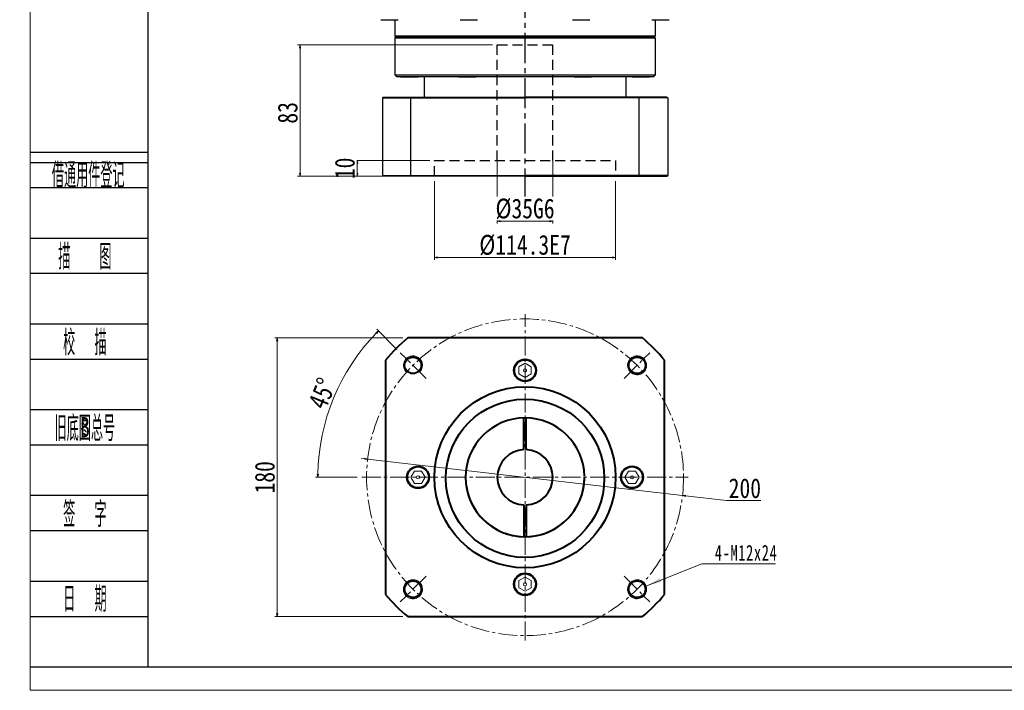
# Model space of a CAD drawing. Header units: millimetres. Extents: x 4321 to 5575, y 2156 to 3038.
# Tile 1 of 4: x 4321 to 4942, y 2156 to 2579. Entities that reach past the tile are written whole.
import ezdxf
from ezdxf.enums import TextEntityAlignment as Align

# ---------------------------------------------------------------- set-up
doc = ezdxf.new("R2010")
doc.units = ezdxf.units.MM
doc.header["$PDSIZE"] = -5
for name, pattern in [('CENTER2', [28.575, 19.05, -3.175, 3.175, -3.175]), ('DASHED2', [9.525, 6.35, -3.175]), ('点画线', [18, 12, -2, 2, -2])]:
    doc.linetypes.add(name, pattern=pattern)
doc.layers.get('0').update_dxf_attribs({"lineweight": 35})
for name, color, linetype in [('1轮廓实线层', 7, 'Continuous'), ('2细线层', 4, 'Continuous'), ('3中心线层', 1, 'CENTER2'), ('4虚线层', 6, 'DASHED2'), ('6文字层', 3, 'Continuous')]:
    doc.layers.add(name, color=color, linetype=linetype)
for name, color, linetype, lineweight in [('中心线层', 1, '点画线', 18), ('图框_外框线', 7, 'Continuous', 18), ('尺寸线层', 3, 'Continuous', 18), ('粗实线', 7, 'Continuous', 50), ('粗实线层', 7, 'Continuous', 35), ('细实线', 7, 'Continuous', 18), ('虚线', 7, 'Continuous', 18)]:
    doc.layers.add(name, color=color, linetype=linetype, lineweight=lineweight)
doc.styles.add('PC_TEXTSTYLE', font='ISOCP.SHX', dxfattribs={"width": 0.707, "bigfont": 'GBCBIG.SHX'})
doc.styles.get("Standard").update_dxf_attribs({"font": 'SimSun.ttf'})
doc.styles.add('宋体', font='SimSun.ttf', dxfattribs={"width": 0.8})
doc.styles.add('标准', font='txt', dxfattribs={"width": 0.667})
doc.dimstyles.new('A水平标注$0', dxfattribs={"dimtxt": 3.5, "dimasz": 2, "dimexe": 1.5, "dimexo": 3, "dimgap": 1.1, "dimtad": 1, "dimtoh": 1, "dimdec": 4, "dimdsep": 46, "dimtxsty": '宋体', "dimblk": 'OPEN', "dimcen": 3, "dimclrd": 3, "dimclre": 3, "dimclrt": 6, "dimadec": 0, "dimazin": 0, "dimtm": 1e-09, "dimtfac": 1, "dimtdec": 4, "dimtix": 1, "dimtmove": 0, "dimatfit": 3, "dimldrblk": 'OPEN', "dimfxl": 0, "dimlwd": 13, "dimlwe": 13, "dimarcsym": 0})

# ---------------------------------------------------------------- blocks, each defined once
blk = doc.blocks.new('_Open')
at = {"color": 0, "linetype": 'ByBlock', "lineweight": -2}
for p, q in [((-1, 0.17), (0, 0)), ((-1, -0.17), (0, 0)), ((0, 0), (-1, 0))]:
    blk.add_line(p, q, dxfattribs=at)
blk = doc.blocks.new('*X22')
at = {"layer": 'Defpoints', "color": 0, "transparency": 16777216}
for p in [(4561.11, 2368.78), (4526.57, 2355.46), (4579.91, 2349.98), (4536.8, 2290.09), (4742.8, 2290.09)]:
    blk.add_point(p, dxfattribs=at)
at = {"layer": '尺寸线层', "color": 3, "lineweight": 13, "transparency": 16777216}
for p, q in [((4558.99, 2370.9), (4546.29, 2383.6)), ((4533.8, 2290.09), (4507.55, 2290.09))]:
    blk.add_line(p, q, dxfattribs=at)
blk.add_arc((4639.8, 2290.09), 130.75, 135.87643, 179.12357, dxfattribs=at)
at = {"layer": '尺寸线层', "color": 3, "lineweight": 13, "transparency": 16777216, "xscale": 2, "yscale": 2, "zscale": 2}
for p, rotation in [((4547.35, 2382.54), 45.43821665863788), ((4509.05, 2290.09), 269.5617850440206)]:
    blk.add_blockref('_Open', p, dxfattribs=dict(at, rotation=rotation))
at = {"layer": '尺寸线层', "color": 6, "transparency": 16777216, "insert": (4511.85, 2343.09), "char_height": 12.5, "attachment_point": 5, "rotation": 67.5, "style": '宋体', "bg_fill": 3, "box_fill_scale": 1.1, "bg_fill_color": 256, "bg_fill_true_color": 13158600, "bg_fill_transparency": 0}
blk.add_mtext('45°', dxfattribs=at)
blk = doc.blocks.new('*X23')
at = {"layer": 'Defpoints', "color": 0, "transparency": 16777216}
for p in [(4540.46, 2301.58), (4739.14, 2278.6)]:
    blk.add_point(p, dxfattribs=at)
at = {"layer": '尺寸线层', "color": 3, "lineweight": 13, "transparency": 16777216}
for p, q in [((4538.48, 2301.81), (4536.49, 2302.04)), ((4540.46, 2301.58), (4739.14, 2278.6)), ((4767, 2275.38), (4741.13, 2278.37)), ((4788.5, 2275.38), (4767, 2275.38))]:
    blk.add_line(p, q, dxfattribs=at)
at = {"layer": '尺寸线层', "color": 3, "lineweight": 13, "transparency": 16777216, "xscale": 2, "yscale": 2, "zscale": 2}
for p, rotation in [((4540.46, 2301.58), 353.4038765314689), ((4739.14, 2278.6), 173.4038765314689)]:
    blk.add_blockref('_Open', p, dxfattribs=dict(at, rotation=rotation))
at = {"layer": '尺寸线层', "color": 6, "transparency": 16777216, "insert": (4778.5, 2283.13), "char_height": 12.5, "attachment_point": 5, "style": '宋体', "bg_fill": 3, "box_fill_scale": 1.1, "bg_fill_color": 256, "bg_fill_true_color": 13158600, "bg_fill_transparency": 0}
blk.add_mtext('200', dxfattribs=at)
blk = doc.blocks.new('*X24')
at = {"layer": '尺寸线层', "linetype": 'Continuous'}
blk.add_hatch(color=0, dxfattribs=at).paths.add_polyline_path([(-38.54, -14.1), (-29.8, -9.28), (-28.88, -11.58)], flags=0)
at = {"layer": '尺寸线层', "color": 0, "linetype": 'Continuous'}
blk.add_line((-38.54, -14.1), (-3.23, 0), dxfattribs=at)
at = {"layer": '尺寸线层', "color": 0}
for p, q in [((-3.23, 0), (0, 0)), ((0, 0), (43.2, 0)), ((0, 0), (0, 0))]:
    blk.add_line(p, q, dxfattribs=at)
at = {"layer": '尺寸线层', "color": 0, "insert": (4.95, 1.98), "char_height": 9.9, "width": 76.4983, "attachment_point": 7, "line_spacing_factor": 1.15057, "style": '标准'}
blk.add_mtext('\\T1.1;4-M12x24', dxfattribs=at)
blk = doc.blocks.new('*X25')
at = {"layer": 'Defpoints', "color": 0, "transparency": 16777216}
for p in [(4565.77, 2378.09), (4483.4, 2202.09), (4565.77, 2202.09)]:
    blk.add_point(p, dxfattribs=at)
at = {"layer": '尺寸线层', "color": 3, "lineweight": 13, "transparency": 16777216}
for p, q in [((4562.77, 2378.09), (4481.9, 2378.09)), ((4483.4, 2376.09), (4483.4, 2204.09)), ((4562.77, 2202.09), (4481.9, 2202.09))]:
    blk.add_line(p, q, dxfattribs=at)
at = {"layer": '尺寸线层', "color": 3, "lineweight": 13, "transparency": 16777216, "xscale": 2, "yscale": 2, "zscale": 2}
for p, rotation in [((4483.4, 2378.09), 90), ((4483.4, 2202.09), 270)]:
    blk.add_blockref('_Open', p, dxfattribs=dict(at, rotation=rotation))
at = {"layer": '尺寸线层', "color": 6, "transparency": 16777216, "insert": (4475.65, 2290.09), "char_height": 12.5, "attachment_point": 5, "rotation": 90, "style": '宋体', "bg_fill": 3, "box_fill_scale": 1.1, "bg_fill_color": 256, "bg_fill_true_color": 13158600, "bg_fill_transparency": 0}
blk.add_mtext('180', dxfattribs=at)
blk = doc.blocks.new('*D34')
at = {"layer": 'Defpoints', "color": 0, "transparency": 16777216}
for p in [(4582.66, 2490.17), (4575.61, 2480.17)]:
    blk.add_point(p, dxfattribs=at)
at = {"layer": '尺寸线层', "color": 3, "lineweight": 13, "transparency": 16777216}
for p, q in [((4579.66, 2490.17), (4532.39, 2490.17)), ((4533.89, 2488.17), (4533.89, 2482.17)), ((4572.61, 2480.17), (4532.39, 2480.17))]:
    blk.add_line(p, q, dxfattribs=at)
at = {"layer": '尺寸线层', "color": 3, "lineweight": 13, "transparency": 16777216, "xscale": 2, "yscale": 2, "zscale": 2}
for p, rotation in [((4533.89, 2490.17), 90), ((4533.89, 2480.17), 270)]:
    blk.add_blockref('_Open', p, dxfattribs=dict(at, rotation=rotation))
at = {"layer": '尺寸线层', "color": 6, "transparency": 16777216, "insert": (4526.14, 2485.17), "char_height": 12.5, "attachment_point": 5, "rotation": 90, "style": '宋体', "bg_fill": 3, "box_fill_scale": 1.1, "bg_fill_color": 256, "bg_fill_true_color": 13158600, "bg_fill_transparency": 0}
blk.add_mtext('10', dxfattribs=at)
at = {"layer": 'Defpoints', "color": 0, "transparency": 16777216}
blk.add_point((4533.89, 2480.17), dxfattribs=at)
blk = doc.blocks.new('*D35')
at = {"layer": 'Defpoints', "color": 0, "transparency": 16777216}
for p in [(4622.31, 2563.17), (4497.84, 2480.17), (4575.61, 2480.17)]:
    blk.add_point(p, dxfattribs=at)
at = {"layer": '尺寸线层', "color": 3, "lineweight": 13, "transparency": 16777216}
for p, q in [((4619.31, 2563.17), (4496.34, 2563.17)), ((4497.84, 2561.17), (4497.84, 2482.17)), ((4572.61, 2480.17), (4496.34, 2480.17))]:
    blk.add_line(p, q, dxfattribs=at)
at = {"layer": '尺寸线层', "color": 3, "lineweight": 13, "transparency": 16777216, "xscale": 2, "yscale": 2, "zscale": 2}
for p, rotation in [((4497.84, 2563.17), 90), ((4497.84, 2480.17), 270)]:
    blk.add_blockref('_Open', p, dxfattribs=dict(at, rotation=rotation))
at = {"layer": '尺寸线层', "color": 6, "transparency": 16777216, "insert": (4490.09, 2520.24), "char_height": 12.5, "attachment_point": 5, "rotation": 90, "style": '宋体', "bg_fill": 3, "box_fill_scale": 1.1, "bg_fill_color": 256, "bg_fill_true_color": 13158600, "bg_fill_transparency": 0}
blk.add_mtext('83', dxfattribs=at)
blk = doc.blocks.new('*D36')
at = {"layer": 'Defpoints', "color": 0, "transparency": 16777216}
for p in [(4582.66, 2480.17), (4696.96, 2480.17), (4696.96, 2428.88)]:
    blk.add_point(p, dxfattribs=at)
at = {"layer": '尺寸线层', "color": 3, "lineweight": 13, "transparency": 16777216}
for p, q in [((4582.66, 2477.17), (4582.66, 2427.38)), ((4696.96, 2477.17), (4696.96, 2427.38)), ((4584.66, 2428.88), (4694.96, 2428.88))]:
    blk.add_line(p, q, dxfattribs=at)
at = {"layer": '尺寸线层', "color": 3, "lineweight": 13, "transparency": 16777216, "xscale": 2, "yscale": 2, "zscale": 2, "rotation": 180}
blk.add_blockref('_Open', (4582.66, 2428.88), dxfattribs=at)
at = {"layer": '尺寸线层', "color": 3, "lineweight": 13, "transparency": 16777216, "xscale": 2, "yscale": 2, "zscale": 2}
blk.add_blockref('_Open', (4696.96, 2428.88), dxfattribs=at)
at = {"layer": '尺寸线层', "color": 6, "transparency": 16777216, "insert": (4639.81, 2436.63), "char_height": 12.5, "attachment_point": 5, "style": '宋体', "bg_fill": 3, "box_fill_scale": 1.1, "bg_fill_color": 256, "bg_fill_true_color": 13158600, "bg_fill_transparency": 0}
blk.add_mtext('{%%c114.3}{}{E7}', dxfattribs=at)
blk = doc.blocks.new('*D37')
at = {"layer": 'Defpoints', "color": 0, "transparency": 16777216}
for p in [(4622.31, 2493.17), (4657.31, 2493.17)]:
    blk.add_point(p, dxfattribs=at)
at = {"layer": '尺寸线层', "color": 3, "lineweight": 13, "transparency": 16777216}
for p, q in [((4622.31, 2490.17), (4622.31, 2450.32)), ((4657.31, 2490.17), (4657.31, 2450.32)), ((4624.31, 2451.82), (4655.31, 2451.82))]:
    blk.add_line(p, q, dxfattribs=at)
at = {"layer": '尺寸线层', "color": 3, "lineweight": 13, "transparency": 16777216, "xscale": 2, "yscale": 2, "zscale": 2, "rotation": 180}
blk.add_blockref('_Open', (4622.31, 2451.82), dxfattribs=at)
at = {"layer": '尺寸线层', "color": 3, "lineweight": 13, "transparency": 16777216, "xscale": 2, "yscale": 2, "zscale": 2}
blk.add_blockref('_Open', (4657.31, 2451.82), dxfattribs=at)
at = {"layer": '尺寸线层', "color": 6, "transparency": 16777216, "insert": (4639.81, 2459.57), "char_height": 12.5, "attachment_point": 5, "style": '宋体', "bg_fill": 3, "box_fill_scale": 1.1, "bg_fill_color": 256, "bg_fill_true_color": 13158600, "bg_fill_transparency": 0}
blk.add_mtext('{%%c35}{}{G6}', dxfattribs=at)
at = {"layer": 'Defpoints', "color": 0, "transparency": 16777216}
blk.add_point((4657.31, 2451.82), dxfattribs=at)

msp = doc.modelspace()

# ---------------------------------------------------------------- linework, layer by layer
at = {"color": 0, "lineweight": 20}
msp.add_circle((4639.8021, 2222.59), 1.0209, dxfattribs=at)
at = {"layer": '1轮廓实线层', "linetype": 'Continuous', "lineweight": 30}
for p, q in [((4548.8433, 2579.0694), (4555.7668, 2579.0694)), ((4555.7668, 2579.0694), (4559.8433, 2579.0694)), ((4557.8021, 2568.6694), (4557.8021, 2579.0694)), ((4598.9039, 2579.0694), (4609.1671, 2579.0694)), ((4609.1671, 2579.0694), (4609.9039, 2579.0694)), ((4669.7004, 2579.0694), (4680.7004, 2579.0694)), ((4719.761, 2579.0694), (4730.761, 2579.0694)), ((4721.8021, 2579.0694), (4721.8021, 2568.6694)), ((4558.3021, 2568.1694), (4557.8021, 2568.6694)), ((4721.8021, 2568.6694), (4557.8021, 2568.6694)), ((4557.8021, 2567.6694), (4558.3021, 2568.1694)), ((4557.8021, 2543.9694), (4557.8021, 2567.6694)), ((4557.8021, 2567.6694), (4721.8021, 2567.6694)), ((4558.3021, 2568.1694), (4721.3021, 2568.1694)), ((4721.8021, 2568.6694), (4721.3021, 2568.1694)), ((4721.3021, 2568.1694), (4721.8021, 2567.6694)), ((4721.8021, 2567.6694), (4721.8021, 2543.9694)), ((4558.6021, 2543.1694), (4557.8021, 2543.9694)), ((4639.8021, 2543.9694), (4557.8021, 2543.9694)), ((4558.6021, 2543.1694), (4639.8021, 2543.1694)), ((4561.3021, 2543.0694), (4572.3021, 2543.0694)), ((4576.3021, 2530.1694), (4576.3021, 2543.1694)), ((4597.8021, 2543.0694), (4608.8021, 2543.0694)), ((4721.8021, 2543.9694), (4639.8021, 2543.9694)), ((4639.8021, 2543.1694), (4721.0021, 2543.1694)), ((4670.8021, 2543.0694), (4681.8021, 2543.0694)), ((4703.3021, 2543.1694), (4703.3021, 2530.1694)), ((4707.3021, 2543.0694), (4718.3021, 2543.0694)), ((4721.8021, 2543.9694), (4721.0021, 2543.1694)), ((4711.8069, 2529.6694), (4711.6247, 2530.1694)), ((4711.8069, 2480.6694), (4711.8069, 2529.6694)), ((4729.3069, 2530.1694), (4729.8069, 2529.6694)), ((4729.8069, 2529.6694), (4729.8069, 2480.6694)), ((4639.8069, 2480.1694), (4729.3069, 2480.1694)), ((4711.8069, 2480.6694), (4711.6247, 2480.1694)), ((4729.3069, 2480.1694), (4729.8069, 2480.6694))]:
    msp.add_line(p, q, dxfattribs=at)
at = {"layer": '1轮廓实线层'}
for p, q in [((4729.3069, 2530.1694), (4639.8069, 2530.1694)), ((4729.8069, 2529.6694), (4639.8069, 2529.6694))]:
    msp.add_line(p, q, dxfattribs=at)
at = {"layer": '1轮廓实线层', "linetype": 'Continuous', "lineweight": 30}
for centre, start, end in [((4561.3021, 2544.0694), 244.1580672, 270), ((4572.3021, 2544.0694), 270, 295.8419328), ((4597.8021, 2544.0694), 244.1580672, 270), ((4608.8021, 2544.0694), 270, 295.8419328), ((4670.8021, 2544.0694), 244.1580672, 270), ((4681.8021, 2544.0694), 270, 295.8419328), ((4707.3021, 2544.0694), 244.1580672, 270), ((4718.3021, 2544.0694), 270, 295.8419328)]:
    msp.add_arc(centre, 1, start, end, dxfattribs=at)
at = {"layer": '2细线层'}
for p, q in [((4327.3214, 2495.3461), (4401.8979, 2495.3461)), ((4327.3214, 2488.9752), (4401.8979, 2488.9752)), ((4327.3214, 2473.048), (4401.8979, 2473.048)), ((4327.3214, 2441.1935), (4401.8979, 2441.1935)), ((4327.3214, 2418.8954), (4401.8979, 2418.8954)), ((4327.3214, 2387.0409), (4401.8979, 2387.0409)), ((4327.3214, 2364.7427), (4401.8979, 2364.7427)), ((4327.3214, 2332.8882), (4401.8979, 2332.8882)), ((4327.3214, 2310.5901), (4401.8979, 2310.5901)), ((4327.3214, 2278.7356), (4401.8979, 2278.7356)), ((4327.3214, 2256.4375), (4401.8979, 2256.4375)), ((4327.3214, 2224.583), (4401.8979, 2224.583)), ((4327.3214, 2202.2849), (4401.8979, 2202.2849)), ((4327.3214, 2170.4304), (4401.8979, 2170.4304))]:
    msp.add_line(p, q, dxfattribs=at)
at = {"layer": '3中心线层'}
msp.add_line((4639.8069, 2465.9623), (4639.8069, 2710.1694), dxfattribs=at)
at = {"layer": '4虚线层'}
for p, q in [((4622.3069, 2563.1694), (4657.3069, 2563.1694)), ((4622.3069, 2490.1694), (4622.3069, 2563.1694)), ((4657.3069, 2490.1694), (4657.3069, 2563.1694)), ((4582.6569, 2490.1694), (4696.9569, 2490.1694)), ((4582.6569, 2480.1694), (4582.6569, 2490.1694))]:
    msp.add_line(p, q, dxfattribs=at)
at = {"layer": '中心线层'}
for p, q in [((4577.3444, 2352.5477), (4561.1139, 2368.7782)), ((4702.2598, 2352.5477), (4718.4904, 2368.7782)), ((4577.3444, 2227.6322), (4561.1139, 2211.4017)), ((4702.2598, 2227.6322), (4718.4904, 2211.4017))]:
    msp.add_line(p, q, dxfattribs=at)
msp.add_circle((4639.8021, 2290.09), 100, dxfattribs=at)
at = {"layer": '粗实线', "color": 0, "lineweight": 40}
msp.add_line((4565.7684, 2202.09), (4713.8359, 2202.09), dxfattribs=at)
for centre, radius in [((4569.0915, 2219.3793), 5.25), ((4639.8021, 2222.59), 7), ((4639.8021, 2222.59), 6.75), ((4710.5128, 2219.3793), 5.25)]:
    msp.add_circle(centre, radius, dxfattribs=at)
for start, end in [(220.073664, 229.926336), (310.073664, 319.926336)]:
    msp.add_arc((4639.8021, 2290.09), 115, start, end, dxfattribs=at)
at = {"layer": '粗实线层'}
for centre in [(4569.0915, 2360.8006), (4710.5128, 2360.8006), (4569.0915, 2219.3793), (4710.5128, 2219.3793)]:
    msp.add_circle(centre, 5.25, dxfattribs=at)
at = {"layer": '粗实线层', "lineweight": 18}
for centre, start, end in [((4569.0915, 2360.8006), 315, 226.7191313), ((4710.5128, 2360.8006), 225, 136.7191313), ((4569.0915, 2219.3793), 45, 316.7191313), ((4710.5128, 2219.3793), 135, 46.7191313)]:
    msp.add_arc(centre, 6, start, end, dxfattribs=at)
at = {"layer": '细实线', "color": 0}
for centre, start, end in [((4569.0915, 2219.3793), 316.7191313, 225), ((4710.5128, 2219.3793), 315, 223.2808687)]:
    msp.add_arc(centre, 6, start, end, dxfattribs=at)
at = {"layer": '虚线', "color": 0}
msp.add_lwpolyline([(4639.8021, 2218.09), (4643.6993, 2220.34), (4643.6993, 2224.84), (4639.8021, 2227.09), (4635.905, 2224.84), (4635.905, 2220.34)], close=True, dxfattribs=at)

# ---------------------------------------------------------------- block references
at = {"layer": '尺寸线层'}
msp.add_blockref('*X24', (4754.5958, 2235.5494), dxfattribs=at)

# ---------------------------------------------------------------- texts
at = {"layer": '6文字层', "color": 3, "style": 'PC_TEXTSTYLE'}
for s, width, p in [('借通用件登记', 0.667, (4364.2053, 2481.4339)), ('描   图', 0.6667, (4362.0798, 2430.0444)), ('校  描', 0.667, (4362.0798, 2375.8918)), ('旧底图总号', 0.667, (4362.0798, 2321.7392)), ('签  字', 0.667, (4362.0798, 2267.5866)), ('日  期', 0.667, (4362.0997, 2213.7519))]:
    msp.add_text(s, height=15.92724, dxfattribs=dict(at, width=width)).set_placement(p, align=Align.MIDDLE)
at = {"layer": '6文字层', "width": 0.707}
msp.add_text('B', height=12.7418, dxfattribs=at).set_placement((4362.0798, 2321.7392), align=Align.MIDDLE)

# ---------------------------------------------------------------- next in the draw order: dimensions: what is measured, and where the dimension line sits
at = {"layer": '尺寸线层'}
dim = msp.add_angular_dim_2l(base=(4526.5698, 2355.4646), line1=((4536.8021, 2290.09), (4742.8021, 2290.09)), line2=((4561.1139, 2368.7782), (4579.9096, 2349.9825)), dimstyle='A水平标注$0', override={"dimtxt": 12.5, "dimgap": 1.5, "dimdec": 1, "dimpost": '<>', "dimblk": 'Open', "dimtvp": 0.1, "dimtfill": 1, "dimtfillclr": 256}, dxfattribs=at)
dim.commit()
dim.dimension.update_dxf_attribs({"geometry": '*X22', "text_midpoint": (4511.8454, 2343.0914)})

# ---------------------------------------------------------------- next in the draw order: linework, layer by layer
at = {"layer": '粗实线', "color": 0, "lineweight": 40}
for p, q in [((4713.8359, 2378.09), (4565.7684, 2378.09)), ((4639.0521, 2307.5739), (4639.0521, 2327.5826)), ((4640.5521, 2307.5739), (4640.5521, 2327.5826))]:
    msp.add_line(p, q, dxfattribs=at)
at = {"layer": '粗实线', "color": 0, "lineweight": 0}
msp.add_lwpolyline([(4639.8021, 2362.09), (4635.905, 2359.84), (4635.905, 2355.34), (4639.8021, 2353.09), (4643.6993, 2355.34), (4643.6993, 2359.84)], close=True, dxfattribs=at)
at = {"layer": '粗实线', "color": 0, "lineweight": 40}
for centre, radius in [((4569.0915, 2360.8006), 5.25), ((4639.8021, 2357.59), 7), ((4639.8021, 2357.59), 6.75), ((4710.5128, 2360.8006), 5.25)]:
    msp.add_circle(centre, radius, dxfattribs=at)
at = {"layer": '粗实线', "color": 0, "lineweight": 0}
msp.add_circle((4639.8021, 2357.59), 1.0209, dxfattribs=at)
at = {"layer": '粗实线', "color": 0, "lineweight": 40}
for start, end in [(130.073664, 139.926336), (40.073664, 49.926336)]:
    msp.add_arc((4639.8021, 2290.09), 115, start, end, dxfattribs=at)
at = {"layer": '细实线', "color": 0}
for centre, start, end in [((4569.0915, 2360.8006), 315, 226.7191313), ((4710.5128, 2360.8006), 313.2808687, 225)]:
    msp.add_arc(centre, 6, start, end, dxfattribs=at)

# ---------------------------------------------------------------- next in the draw order: dimensions: what is measured, and where the dimension line sits
at = {"layer": '尺寸线层'}
dim = msp.add_diameter_dim_2p(p1=(4540.4641, 2301.5769), p2=(4739.1402, 2278.603), dimstyle='A水平标注$0', override={"dimtxt": 12.5, "dimgap": 1.5, "dimdec": 1, "dimpost": '<>', "dimblk": 'Open', "dimtvp": 0.1, "dimtfill": 1, "dimtfillclr": 256}, dxfattribs=at)
dim.commit()
dim.dimension.update_dxf_attribs({"geometry": '*X23', "text_midpoint": (4766.9961, 2275.3818), "dimtype": 163})

# ---------------------------------------------------------------- next in the draw order: linework, layer by layer
at = {"layer": '中心线层'}
for p, q in [((4639.8021, 2187.09), (4639.8021, 2393.09)), ((4536.8021, 2290.09), (4742.8021, 2290.09))]:
    msp.add_line(p, q, dxfattribs=at)
at = {"layer": '粗实线', "color": 0, "lineweight": 40}
for p, q in [((4551.8021, 2364.1237), (4551.8021, 2216.0562)), ((4727.8021, 2216.0562), (4727.8021, 2364.1237)), ((4639.0521, 2272.606), (4639.0521, 2252.5973)), ((4640.5521, 2272.606), (4640.5521, 2252.5973))]:
    msp.add_line(p, q, dxfattribs=at)
at = {"layer": '粗实线', "color": 0, "lineweight": 0}
for points in [[(4567.8021, 2290.09), (4570.0521, 2286.1928), (4574.5521, 2286.1928), (4576.8021, 2290.09), (4574.5521, 2293.9871), (4570.0521, 2293.9871)], [(4711.8021, 2290.09), (4709.5521, 2293.9871), (4705.0521, 2293.9871), (4702.8021, 2290.09), (4705.0521, 2286.1928), (4709.5521, 2286.1928)]]:
    msp.add_lwpolyline(points, close=True, dxfattribs=at)
at = {"layer": '粗实线', "color": 0, "lineweight": 40}
for centre, radius in [((4639.8021, 2290.09), 57.15), ((4639.8021, 2289.465), 49.999), ((4572.3021, 2290.09), 7), ((4572.3021, 2290.09), 6.75), ((4707.3021, 2290.09), 7), ((4707.3021, 2290.09), 6.75)]:
    msp.add_circle(centre, radius, dxfattribs=at)
at = {"layer": '粗实线', "color": 0, "lineweight": 0}
for centre in [(4572.3021, 2290.09), (4707.3021, 2290.09)]:
    msp.add_circle(centre, 1.0209, dxfattribs=at)
at = {"layer": '粗实线', "color": 0, "lineweight": 40}
for radius, start, end in [(37.5001, 90, 0), (37.5001, 1.1459875, 90), (17.5, 92.4562857, 180), (17.5, 272.4562857, 87.5437143), (37.5001, 189.0384367, 358.8540125), (17.5, 180, 267.5437143)]:
    msp.add_arc((4639.8021, 2290.09), radius, start, end, dxfattribs=at)

# ---------------------------------------------------------------- next in the draw order: dimensions: what is measured, and where the dimension line sits
at = {"layer": '尺寸线层'}
dim = msp.add_linear_dim(base=(4483.4003, 2202.09), p1=(4565.7684, 2378.09), p2=(4565.7684, 2202.09), angle=270, text='180', dimstyle='A水平标注$0', override={"dimtxt": 12.5, "dimgap": 1.5, "dimdec": 1, "dimpost": '<>', "dimblk": 'Open', "dimtvp": 0.1, "dimtfill": 1, "dimtfillclr": 256}, dxfattribs=at)
dim.commit()
dim.dimension.update_dxf_attribs({"geometry": '*X25', "text_midpoint": (4483.4003, 2290.0899), "dimtype": 160})

# ---------------------------------------------------------------- next in the draw order: linework, layer by layer
at = {"layer": '图框_外框线', "color": 3}
msp.add_lwpolyline([(4327.6276, 2155.5763), (5575.369, 2155.5763), (5575.369, 3037.9078), (4327.6276, 3037.9078)], close=True, dxfattribs=at)
at = {"layer": '图框_外框线', "color": 3, "lineweight": 25}
msp.add_lwpolyline([(4401.8979, 2170.4304), (5560.515, 2170.4304), (5560.515, 3023.0537), (4401.8979, 3023.0537)], close=True, dxfattribs=at)

# ---------------------------------------------------------------- next in the draw order: dimensions: what is measured, and where the dimension line sits
at = {"layer": '尺寸线层'}
dim = msp.add_linear_dim(base=(4533.8939, 2480.1694), p1=(4582.6569, 2490.1694), p2=(4575.6117, 2480.1694), angle=90, dimstyle='A水平标注$0', override={"dimtxt": 12.5, "dimgap": 1.5, "dimdec": 1, "dimpost": '<>', "dimblk": 'Open', "dimtvp": 0.1, "dimtfill": 1, "dimtfillclr": 256}, dxfattribs=at)
dim.commit()
dim.dimension.update_dxf_attribs({"geometry": '*D34', "text_midpoint": (4533.8939, 2485.1694), "dimtype": 160})

# ---------------------------------------------------------------- next in the draw order: dimensions: what is measured, and where the dimension line sits
dim = msp.add_linear_dim(base=(4497.8402, 2480.1694), p1=(4622.3069, 2563.1694), p2=(4575.6117, 2480.1694), angle=90, dimstyle='A水平标注$0', override={"dimtxt": 12.5, "dimgap": 1.5, "dimdec": 1, "dimpost": '<>', "dimblk": 'Open', "dimtvp": 0.1, "dimtfill": 1, "dimtfillclr": 256}, dxfattribs=at)
dim.commit()
dim.dimension.update_dxf_attribs({"geometry": '*D35', "text_midpoint": (4497.8402, 2520.2414), "dimtype": 160})

# ---------------------------------------------------------------- next in the draw order: linework, layer by layer
at = {"layer": '1轮廓实线层', "linetype": 'Continuous', "lineweight": 30}
for p, q in [((4550.3069, 2530.1694), (4549.8069, 2529.6694)), ((4549.8069, 2529.6694), (4549.8069, 2480.6694)), ((4567.8069, 2529.6694), (4567.9891, 2530.1694)), ((4567.8069, 2480.6694), (4567.8069, 2529.6694)), ((4550.3069, 2480.1694), (4549.8069, 2480.6694)), ((4567.8069, 2480.6694), (4567.9891, 2480.1694))]:
    msp.add_line(p, q, dxfattribs=at)
at = {"layer": '1轮廓实线层'}
for p, q in [((4549.8069, 2529.6694), (4639.8069, 2529.6694)), ((4550.3069, 2530.1694), (4639.8069, 2530.1694))]:
    msp.add_line(p, q, dxfattribs=at)

# ---------------------------------------------------------------- next in the draw order: dimensions: what is measured, and where the dimension line sits
at = {"layer": '尺寸线层'}
dim = msp.add_linear_dim(base=(4696.9569, 2428.879), p1=(4582.6569, 2480.1694), p2=(4696.9569, 2480.1694), text='{%%c<>}{}{E7}', dimstyle='A水平标注$0', override={"dimtxt": 12.5, "dimgap": 1.5, "dimdec": 1, "dimpost": '<>', "dimblk": 'Open', "dimtvp": 0.1, "dimtfill": 1, "dimtfillclr": 256}, dxfattribs=at)
dim.commit()
dim.dimension.update_dxf_attribs({"geometry": '*D36', "text_midpoint": (4639.8069, 2428.879), "dimtype": 160})

# ---------------------------------------------------------------- next in the draw order: linework, layer by layer
at = {"layer": '4虚线层'}
msp.add_line((4696.9569, 2490.1694), (4696.9569, 2480.1694), dxfattribs=at)

# ---------------------------------------------------------------- next in the draw order: dimensions: what is measured, and where the dimension line sits
at = {"layer": '尺寸线层'}
dim = msp.add_linear_dim(base=(4657.3069, 2451.8175), p1=(4622.3069, 2493.1694), p2=(4657.3069, 2493.1694), text='{%%c<>}{}{G6}', dimstyle='A水平标注$0', override={"dimtxt": 12.5, "dimgap": 1.5, "dimdec": 1, "dimpost": '<>', "dimblk": 'Open', "dimtvp": 0.1, "dimtfill": 1, "dimtfillclr": 256}, dxfattribs=at)
dim.commit()
dim.dimension.update_dxf_attribs({"geometry": '*D37', "text_midpoint": (4639.8069, 2451.8175), "dimtype": 160})

# ---------------------------------------------------------------- next in the draw order: linework, layer by layer
at = {"layer": '1轮廓实线层'}
for p in [(4549.8069, 2480.6694), (4729.8069, 2480.6694)]:
    msp.add_line(p, (4639.8069, 2480.6694), dxfattribs=at)
at = {"layer": '1轮廓实线层', "linetype": 'Continuous', "lineweight": 30}
msp.add_line((4639.8069, 2480.1694), (4550.3069, 2480.1694), dxfattribs=at)

doc.saveas('drawing.dxf')
